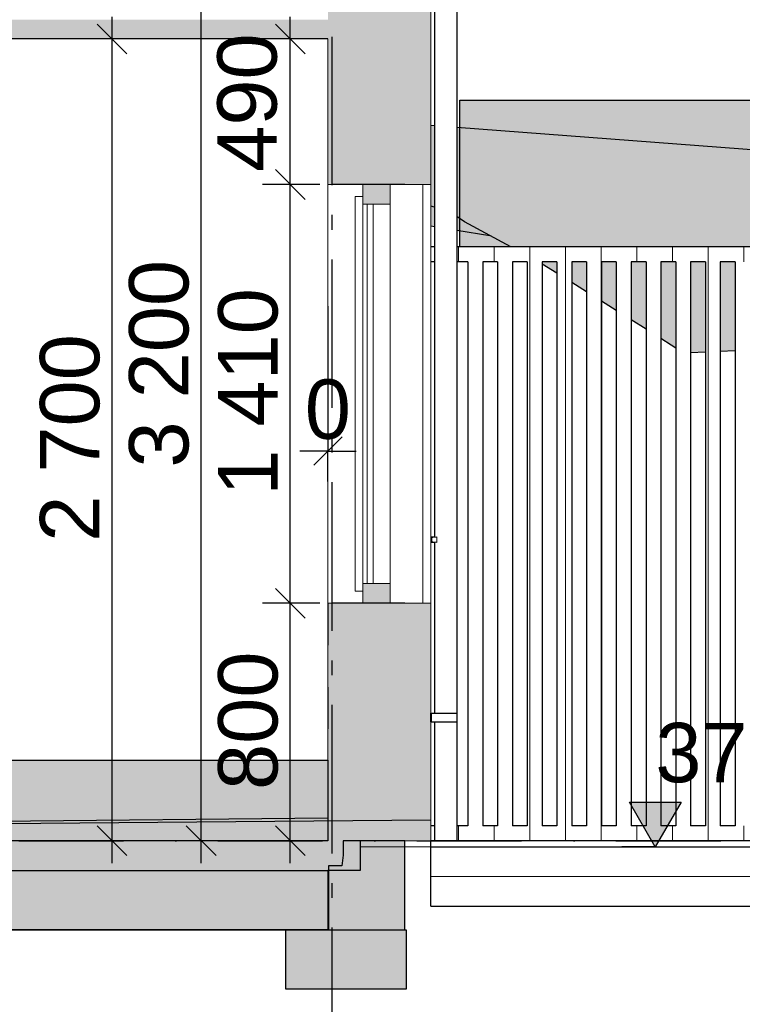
# Model space of a CAD drawing. Header units: millimetres. Extents: x 165469 to 203387225, y -6480348226 to 105421.
# Tile 37 of 67: x 203344487 to 203346920, y -6480310657 to -6480307341. Entities that reach past the tile are written whole.
import ezdxf
from ezdxf.enums import TextEntityAlignment as Align

# ---------------------------------------------------------------- set-up
doc = ezdxf.new("R2010")
doc.units = ezdxf.units.MM
doc.header["$LTSCALE"] = 0.5
doc.header["$MEASUREMENT"] = 0
for name, pattern in [('Akselinje', [1500, 1000, -200, 100, -200]), ('PLINE', [0]), ('Prikk & stiplet', [1340.555525, 705.555534, -352.777767, 0, -282.222223]), ('Små Stiplet', [564.444444, 282.222222, -282.222222])]:
    doc.linetypes.add(name, pattern=pattern)
for name, color, linetype in [('23-- Yttervegger (Skravur)(Nye konstruksjoner)', 7, 'Continuous'), ('23-- Yttervegger(Nye konstruksjoner)', 7, 'Continuous'), ('231- Bærende yttervegger(Nye konstruksjoner)', 7, 'Continuous'), ('25-- Dekker (Skravur)(Nye konstruksjoner)', 7, 'Continuous'), ('25-- Dekker(Nye konstruksjoner)', 7, 'Continuous'), ('265- Gesimser_ takrenner og nedløp(Nye konstruksjoner)', 7, 'Continuous'), ('71-- Bearbeidet terreng(Nye konstruksjoner)', 7, 'Continuous'), ('711--_E__ Eksisterende terreng(Nye konstruksjoner)', 7, 'Continuous'), ('82-- Modullinjer(Nye konstruksjoner)', 7, 'Continuous'), ('842-M___1_100 Målsetting bygning(Nye konstruksjoner)', 7, 'Continuous'), ('878- Annen overflate_visuell informasjon (Skravur)(Nye konstruksjoner)', 7, 'Continuous')]:
    doc.layers.add(name, color=color, linetype=linetype)
for name, color, linetype, lineweight in [('234- Vinduer_ dører_ porter(Nye konstruksjoner)', 7, 'Continuous', 0), ('235- Utvendig kledning og overflate(Nye konstruksjoner)', 7, 'Continuous', 0), ('236- Innvendig kledning og overflate(Nye konstruksjoner)', 7, 'Continuous', 0), ('244- Vinduer_ dører_ foldevegger(Nye konstruksjoner)', 7, 'Continuous', 0), ('255- Gulvoverflate(Nye konstruksjoner)', 7, 'Continuous', 0)]:
    doc.layers.add(name, color=color, linetype=linetype, lineweight=lineweight)
doc.styles.add('GENERATED_STYLE_1', font='arial.ttf')
doc.styles.add('GENERATED_STYLE_2', font='arial.ttf')
doc.dimstyles.new('GENERATED_STYLE__1', dxfattribs={"dimtxt": 200, "dimasz": 95, "dimexe": 0.18, "dimexo": 1000, "dimgap": 0, "dimtad": 1, "dimdec": 0, "dimzin": 0, "dimdsep": 46, "dimtxsty": 'GENERATED_STYLE_1', "dimblk": 'ARROWHEAD_6', "dimblk1": 'ARROWHEAD_6', "dimblk2": 'ARROWHEAD_6', "dimcen": 0.09, "dimclrd": 256, "dimclre": 256, "dimclrt": 256, "dimadec": 1, "dimazin": 0, "dimtfac": 1, "dimtdec": 4, "dimtmove": 0, "dimatfit": 3, "dimfxl": 1, "dimtolj": 1, "dimtzin": 0, "dimarcsym": 0})
doc.dimstyles.new('GENERATED_STYLE__3', dxfattribs={"dimtxt": 200, "dimasz": 95, "dimexe": 0.18, "dimexo": 1000, "dimgap": 0, "dimtad": 1, "dimtih": 1, "dimtoh": 1, "dimdec": 0, "dimzin": 0, "dimdsep": 46, "dimtxsty": 'GENERATED_STYLE_1', "dimblk": 'ARROWHEAD_6', "dimblk1": 'ARROWHEAD_6', "dimblk2": 'ARROWHEAD_6', "dimcen": 0.09, "dimclrd": 256, "dimclre": 256, "dimclrt": 256, "dimadec": 1, "dimazin": 0, "dimtfac": 1, "dimtdec": 4, "dimtmove": 0, "dimatfit": 3, "dimfxl": 1, "dimtolj": 1, "dimtzin": 0, "dimarcsym": 0})
doc.dimstyles.new('GENERATED_STYLE__4', dxfattribs={"dimtxt": 200, "dimasz": 95, "dimexe": 0.18, "dimexo": 1000, "dimgap": 0, "dimtad": 1, "dimdec": 0, "dimzin": 0, "dimdsep": 46, "dimtxsty": 'GENERATED_STYLE_1', "dimblk": 'ARROWHEAD_6', "dimblk1": 'ARROWHEAD_6', "dimblk2": 'ARROWHEAD_6', "dimcen": 0.09, "dimclrd": 256, "dimclre": 256, "dimclrt": 256, "dimadec": 1, "dimazin": 0, "dimtfac": 1, "dimtdec": 4, "dimtmove": 2, "dimatfit": 3, "dimfxl": 1, "dimtolj": 1, "dimtzin": 0, "dimarcsym": 0})

# ---------------------------------------------------------------- blocks, each defined once
blk = doc.blocks.new('*X19', base_point=(197185008.2, -6480347906.2))
at = {"layer": '235- Utvendig kledning og overflate(Nye konstruksjoner)', "linetype": 'PLINE'}
for p, q in [((203345844.3, -6480307896.2), (203345844.3, -6480307903.6)), ((203345844.3, -6480307906.2), (203345844.3, -6480307896.2)), ((203345844.3, -6480307903.6), (203345844.3, -6480309306.2)), ((203345844.3, -6480309306.2), (203345844.3, -6480307906.2))]:
    blk.add_line(p, q, dxfattribs=at)
blk = doc.blocks.new('*X31', base_point=(197185008.2, -6480347906.2))
at = {"layer": '235- Utvendig kledning og overflate(Nye konstruksjoner)', "linetype": 'PLINE'}
for p, q in [((203346804.5, -6480308156.2), (203346804.5, -6480310056.2)), ((203346804.5, -6480310056.2), (203346804.5, -6480308156.2))]:
    blk.add_line(p, q, dxfattribs=at)
blk = doc.blocks.new('*X35', base_point=(197185008.2, -6480347906.2))
at = {"layer": '235- Utvendig kledning og overflate(Nye konstruksjoner)', "linetype": 'PLINE'}
for p, q in [((203346444.4, -6480308156.2), (203346444.4, -6480310056.2)), ((203346444.4, -6480310056.2), (203346444.4, -6480308156.2))]:
    blk.add_line(p, q, dxfattribs=at)
blk = doc.blocks.new('*X36', base_point=(197185008.2, -6480347906.2))
at = {"layer": '235- Utvendig kledning og overflate(Nye konstruksjoner)', "linetype": 'PLINE'}
for p, q in [((203346324.4, -6480308156.2), (203346324.4, -6480310056.2)), ((203346324.4, -6480310056.2), (203346324.4, -6480308156.2))]:
    blk.add_line(p, q, dxfattribs=at)
blk = doc.blocks.new('*X37', base_point=(197185008.2, -6480347906.2))
at = {"layer": '235- Utvendig kledning og overflate(Nye konstruksjoner)', "linetype": 'PLINE'}
for p, q in [((203346204.4, -6480308156.2), (203346204.4, -6480310056.2)), ((203346204.4, -6480310056.2), (203346204.4, -6480308156.2))]:
    blk.add_line(p, q, dxfattribs=at)
blk = doc.blocks.new('*X39', base_point=(197185008.2, -6480347906.2))
at = {"layer": '235- Utvendig kledning og overflate(Nye konstruksjoner)', "linetype": 'PLINE'}
for p, q in [((203345964.3, -6480308106.2), (203345964.3, -6480308156.3)), ((203345964.3, -6480308156.3), (203345964.3, -6480308106.2)), ((203346084.3, -6480308106.2), (203346084.3, -6480308156.3)), ((203346084.3, -6480308156.3), (203346084.3, -6480308106.2)), ((203346204.4, -6480308106.2), (203346204.4, -6480308156.3)), ((203346204.4, -6480308156.3), (203346204.4, -6480308106.2)), ((203346324.4, -6480308106.2), (203346324.4, -6480308156.3)), ((203346324.4, -6480308156.3), (203346324.4, -6480308106.2)), ((203346444.4, -6480308106.2), (203346444.4, -6480308156.3)), ((203346444.4, -6480308156.3), (203346444.4, -6480308106.2)), ((203346564.5, -6480308106.2), (203346564.5, -6480308156.3)), ((203346564.5, -6480308156.3), (203346564.5, -6480308106.2)), ((203346684.5, -6480308106.2), (203346684.5, -6480308156.3)), ((203346684.5, -6480308156.3), (203346684.5, -6480308106.2)), ((203346804.5, -6480308106.2), (203346804.5, -6480308156.3)), ((203346804.5, -6480308156.3), (203346804.5, -6480308106.2)), ((203346924.5, -6480308106.2), (203346924.5, -6480308156.3)), ((203346924.5, -6480308156.3), (203346924.5, -6480308106.2)), ((203347044.6, -6480308106.2), (203347044.6, -6480308156.3)), ((203347044.6, -6480308156.3), (203347044.6, -6480308106.2)), ((203347164.6, -6480308106.2), (203347164.6, -6480308156.3)), ((203347164.6, -6480308156.3), (203347164.6, -6480308106.2)), ((203347284.6, -6480308106.2), (203347284.6, -6480308156.3)), ((203347284.6, -6480308156.3), (203347284.6, -6480308106.2)), ((203347404.7, -6480308106.2), (203347404.7, -6480308156.3)), ((203347404.7, -6480308156.3), (203347404.7, -6480308106.2)), ((203347524.7, -6480308106.2), (203347524.7, -6480308156.3)), ((203347524.7, -6480308156.3), (203347524.7, -6480308106.2)), ((203347644.7, -6480308106.2), (203347644.7, -6480308156.3)), ((203347644.7, -6480308156.3), (203347644.7, -6480308106.2))]:
    blk.add_line(p, q, dxfattribs=at)
blk = doc.blocks.new('*X82', base_point=(197185008.2, -6480347906.2))
at = {"layer": '235- Utvendig kledning og overflate(Nye konstruksjoner)', "linetype": 'PLINE'}
for p, q in [((203345964.3, -6480310056.2), (203345964.3, -6480310106.3)), ((203345964.3, -6480310106.3), (203345964.3, -6480310056.2)), ((203346084.3, -6480310056.2), (203346084.3, -6480310106.3)), ((203346084.3, -6480310106.3), (203346084.3, -6480310056.2)), ((203346204.4, -6480310056.2), (203346204.4, -6480310106.3)), ((203346204.4, -6480310106.3), (203346204.4, -6480310056.2)), ((203346324.4, -6480310056.2), (203346324.4, -6480310106.3)), ((203346324.4, -6480310106.3), (203346324.4, -6480310056.2)), ((203346444.4, -6480310056.2), (203346444.4, -6480310106.3)), ((203346444.4, -6480310106.3), (203346444.4, -6480310056.2)), ((203346564.5, -6480310056.2), (203346564.5, -6480310106.3)), ((203346564.5, -6480310106.3), (203346564.5, -6480310056.2)), ((203346684.5, -6480310056.2), (203346684.5, -6480310106.3)), ((203346684.5, -6480310106.3), (203346684.5, -6480310056.2)), ((203346804.5, -6480310056.2), (203346804.5, -6480310106.3)), ((203346804.5, -6480310106.3), (203346804.5, -6480310056.2)), ((203346924.5, -6480310056.2), (203346924.5, -6480310106.3)), ((203346924.5, -6480310106.3), (203346924.5, -6480310056.2)), ((203347044.6, -6480310056.2), (203347044.6, -6480310106.3)), ((203347044.6, -6480310106.3), (203347044.6, -6480310056.2)), ((203347164.6, -6480310056.2), (203347164.6, -6480310106.3)), ((203347164.6, -6480310106.3), (203347164.6, -6480310056.2)), ((203347284.6, -6480310056.2), (203347284.6, -6480310106.3)), ((203347284.6, -6480310106.3), (203347284.6, -6480310056.2)), ((203347404.7, -6480310056.2), (203347404.7, -6480310106.3)), ((203347404.7, -6480310106.3), (203347404.7, -6480310056.2)), ((203347524.7, -6480310056.2), (203347524.7, -6480310106.3)), ((203347524.7, -6480310106.3), (203347524.7, -6480310056.2)), ((203347644.7, -6480310056.2), (203347644.7, -6480310106.3)), ((203347644.7, -6480310106.3), (203347644.7, -6480310056.2))]:
    blk.add_line(p, q, dxfattribs=at)
blk = doc.blocks.new('ARROWHEAD_6')
at = {"linetype": 'Continuous'}
for p, q in [((-0.5, -0.5), (0.5, 0.5)), ((0, 0), (-1, 0))]:
    blk.add_line(p, q, dxfattribs=at)
blk = doc.blocks.new('Standard grid marker[11]_6', base_point=(203345537.5, -6480291448.8))
at = {"layer": '82-- Modullinjer(Nye konstruksjoner)', "linetype": 'Akselinje'}
blk.add_line((203345537.5, -6480291648.8), (203345537.5, -6480311206.2), dxfattribs=at)
at = {"layer": '82-- Modullinjer(Nye konstruksjoner)', "style": 'GENERATED_STYLE_2'}
for tag, p in [('AC_MarkerText_1_0', (203345537.5, -6480290773.8)), ('AC_MarkerText_1_1', (203345537.5, -6480311731.3))]:
    blk.add_attdef(tag, text='', height=350, rotation=360, dxfattribs=at).set_placement(p, align=Align.TOP_CENTER)
blk = doc.blocks.new('*D90', base_point=(197185008.2, -6480347906.2))
at = {"layer": '842-M___1_100 Målsetting bygning(Nye konstruksjoner)', "linetype": 'PLINE'}
for p, q in [((203345097.6, -6480306906.2), (203345097.6, -6480306831.2)), ((203345147.6, -6480306956.2), (203345047.6, -6480306856.2)), ((203345191.4, -6480306906.2), (203344997.6, -6480306906.2)), ((203345097.6, -6480310106.2), (203345097.6, -6480306906.2)), ((203345047.6, -6480310056.2), (203345147.6, -6480310156.2)), ((203345191.4, -6480310106.2), (203344997.6, -6480310106.2)), ((203345097.6, -6480310181.2), (203345097.6, -6480310106.2))]:
    blk.add_line(p, q, dxfattribs=at)
at = {"layer": '842-M___1_100 Målsetting bygning(Nye konstruksjoner)', "insert": (203345057.6, -6480308849.4), "char_height": 200, "attachment_point": 7, "rotation": 90, "style": 'GENERATED_STYLE_1'}
blk.add_mtext('\\A1;{\\pql;\\fArial|b0|i0|c0|p0;\\W1.000000;3\xa0200}', dxfattribs=at)
blk = doc.blocks.new('*D97', base_point=(197185008.2, -6480347906.2))
at = {"layer": '842-M___1_100 Målsetting bygning(Nye konstruksjoner)', "linetype": 'PLINE'}
for p, q in [((203344797.6, -6480307406.2), (203344797.6, -6480307331.2)), ((203344847.6, -6480307456.2), (203344747.6, -6480307356.2)), ((203344891.4, -6480307406.2), (203344697.6, -6480307406.2)), ((203344797.6, -6480310106.2), (203344797.6, -6480307406.2)), ((203344747.6, -6480310056.2), (203344847.6, -6480310156.2)), ((203344897.6, -6480310106.2), (203344703.9, -6480310106.2)), ((203344797.6, -6480310181.2), (203344797.6, -6480310106.2))]:
    blk.add_line(p, q, dxfattribs=at)
at = {"layer": '842-M___1_100 Målsetting bygning(Nye konstruksjoner)', "insert": (203344757.6, -6480309099.4), "char_height": 200, "attachment_point": 7, "rotation": 90, "style": 'GENERATED_STYLE_1'}
blk.add_mtext('\\A1;{\\pql;\\fArial|b0|i0|c0|p0;\\W1.000000;2\xa0700}', dxfattribs=at)
blk = doc.blocks.new('*D98', base_point=(197185008.2, -6480347906.2))
at = {"layer": '842-M___1_100 Målsetting bygning(Nye konstruksjoner)', "linetype": 'PLINE'}
for p, q in [((203339861.6, -6480307406.2), (203339861.6, -6480307331.2)), ((203339911.6, -6480307456.2), (203339811.6, -6480307356.2)), ((203339961.6, -6480307406.2), (203339767.8, -6480307406.2)), ((203339861.6, -6480310106.2), (203339861.6, -6480307406.2)), ((203339811.6, -6480310056.2), (203339911.6, -6480310156.2)), ((203339961.6, -6480310106.2), (203339767.8, -6480310106.2)), ((203339861.6, -6480310181.2), (203339861.6, -6480310106.2))]:
    blk.add_line(p, q, dxfattribs=at)
at = {"layer": '842-M___1_100 Målsetting bygning(Nye konstruksjoner)', "insert": (203339821.6, -6480309099.4), "char_height": 200, "attachment_point": 7, "rotation": 90, "style": 'GENERATED_STYLE_1'}
blk.add_mtext('\\A1;{\\pql;\\fArial|b0|i0|c0|p0;\\W1.000000;2\xa0700}', dxfattribs=at)
blk = doc.blocks.new('*D99', base_point=(197185008.2, -6480347906.2))
at = {"layer": '842-M___1_100 Målsetting bygning(Nye konstruksjoner)', "linetype": 'PLINE'}
for p, q in [((203336498.4, -6480307406.2), (203336498.4, -6480307331.2)), ((203336548.4, -6480307456.2), (203336448.4, -6480307356.2)), ((203336598.4, -6480307406.2), (203336404.7, -6480307406.2)), ((203336498.4, -6480310106.2), (203336498.4, -6480307406.2)), ((203336448.4, -6480310056.2), (203336548.4, -6480310156.2)), ((203336598.4, -6480310106.2), (203336404.7, -6480310106.2)), ((203336498.4, -6480310181.2), (203336498.4, -6480310106.2))]:
    blk.add_line(p, q, dxfattribs=at)
at = {"layer": '842-M___1_100 Målsetting bygning(Nye konstruksjoner)', "insert": (203336458.4, -6480309099.4), "char_height": 200, "attachment_point": 7, "rotation": 90, "style": 'GENERATED_STYLE_1'}
blk.add_mtext('\\A1;{\\pql;\\fArial|b0|i0|c0|p0;\\W1.000000;2\xa0700}', dxfattribs=at)
blk = doc.blocks.new('*D100', base_point=(197185008.2, -6480347906.2))
at = {"layer": '842-M___1_100 Målsetting bygning(Nye konstruksjoner)', "linetype": 'PLINE'}
for p, q in [((203345347.6, -6480309256.2), (203345447.6, -6480309356.2)), ((203345497.6, -6480309306.2), (203345303.9, -6480309306.2)), ((203345397.6, -6480310106.2), (203345397.6, -6480309306.2)), ((203345347.6, -6480310056.2), (203345447.6, -6480310156.2)), ((203345497.6, -6480310106.2), (203345303.9, -6480310106.2)), ((203345397.6, -6480310181.2), (203345397.6, -6480310106.2))]:
    blk.add_line(p, q, dxfattribs=at)
at = {"layer": '842-M___1_100 Målsetting bygning(Nye konstruksjoner)', "insert": (203345357.6, -6480309935.1), "char_height": 200, "attachment_point": 7, "rotation": 90, "style": 'GENERATED_STYLE_1'}
blk.add_mtext('\\A1;{\\pql;\\fArial|b0|i0|c0|p0;\\W1.000000;800}', dxfattribs=at)
blk = doc.blocks.new('*D101', base_point=(197185008.2, -6480347906.2))
at = {"layer": '842-M___1_100 Målsetting bygning(Nye konstruksjoner)', "linetype": 'PLINE'}
for p, q in [((203345347.6, -6480307846.2), (203345447.6, -6480307946.2)), ((203345497.6, -6480307896.2), (203345303.9, -6480307896.2)), ((203345397.6, -6480309306.2), (203345397.6, -6480307896.2)), ((203345347.6, -6480309256.2), (203345447.6, -6480309356.2)), ((203345497.6, -6480309306.2), (203345303.9, -6480309306.2))]:
    blk.add_line(p, q, dxfattribs=at)
at = {"layer": '842-M___1_100 Målsetting bygning(Nye konstruksjoner)', "insert": (203345357.6, -6480308944.4), "char_height": 200, "attachment_point": 7, "rotation": 90, "style": 'GENERATED_STYLE_1'}
blk.add_mtext('\\A1;{\\pql;\\fArial|b0|i0|c0|p0;\\W1.000000;1\xa0410}', dxfattribs=at)
blk = doc.blocks.new('*D102', base_point=(197185008.2, -6480347906.2))
at = {"layer": '842-M___1_100 Målsetting bygning(Nye konstruksjoner)', "linetype": 'PLINE'}
for p, q in [((203345397.6, -6480307406.2), (203345397.6, -6480307331.2)), ((203345447.6, -6480307456.2), (203345347.6, -6480307356.2)), ((203345497.6, -6480307406.2), (203345303.9, -6480307406.2)), ((203345397.6, -6480307896.2), (203345397.6, -6480307406.2)), ((203345347.6, -6480307846.2), (203345447.6, -6480307946.2)), ((203345497.6, -6480307896.2), (203345303.9, -6480307896.2))]:
    blk.add_line(p, q, dxfattribs=at)
at = {"layer": '842-M___1_100 Målsetting bygning(Nye konstruksjoner)', "insert": (203345354.8, -6480307853.4), "char_height": 200, "attachment_point": 7, "rotation": 90, "style": 'GENERATED_STYLE_1'}
blk.add_mtext('\\A1;{\\pql;\\fArial|b0|i0|c0|p0;\\W1.000000;490}', dxfattribs=at)
blk = doc.blocks.new('*D107', base_point=(197185008.2, -6480347906.2))
at = {"layer": '842-M___1_100 Målsetting bygning(Nye konstruksjoner)', "linetype": 'PLINE'}
for p, q in [((203348570.5, -6480299741.7), (203348570.5, -6480299666.7)), ((203348620.5, -6480299791.7), (203348520.5, -6480299691.7)), ((203348664.2, -6480299741.7), (203348470.5, -6480299741.7)), ((203348570.5, -6480310106.2), (203348570.5, -6480299741.7)), ((203348520.5, -6480310056.2), (203348620.5, -6480310156.2)), ((203348664.2, -6480310106.2), (203348470.5, -6480310106.2)), ((203348570.5, -6480310181.2), (203348570.5, -6480310106.2))]:
    blk.add_line(p, q, dxfattribs=at)
at = {"layer": '842-M___1_100 Målsetting bygning(Nye konstruksjoner)', "insert": (203348530.5, -6480305305.3), "char_height": 200, "attachment_point": 7, "rotation": 90, "style": 'GENERATED_STYLE_1'}
blk.add_mtext('\\A1;{\\pql;\\fArial|b0|i0|c0|p0;\\W1.000000;10390}', dxfattribs=at)

msp = doc.modelspace()

# ---------------------------------------------------------------- hatches: boundary and pattern name
at = {"layer": '23-- Yttervegger (Skravur)(Nye konstruksjoner)', "linetype": 'Continuous'}
for points in [[(203345585.5, -6480306606.2), (203345585.5, -6480306906.3), (203345585.5, -6480307896.2), (203345733.5, -6480307896.2), (203345783.5, -6480307896.2), (203345783.5, -6480306606.2)], [(203345792.5, -6480306606.2), (203345783.5, -6480306606.2), (203345783.5, -6480307896.2), (203345792.5, -6480307896.2)], [(203345815.5, -6480306606.2), (203345792.5, -6480306606.2), (203345792.5, -6480307896.2), (203345815.5, -6480307896.2)], [(203345851.5, -6480306606.2), (203345815.5, -6480306606.2), (203345815.5, -6480307896.2), (203345851.5, -6480307896.2)], [(203345870.5, -6480306606.2), (203345851.5, -6480306606.2), (203345851.5, -6480307896.2), (203345870.5, -6480307896.2)], [(203345524.5, -6480306906.3), (203345524.5, -6480307896.2), (203345537.5, -6480307896.2), (203345537.5, -6480306906.3)], [(203345585.5, -6480306906.3), (203345537.5, -6480306906.3), (203345537.5, -6480307896.2), (203345585.5, -6480307896.2)], [(203345641.5, -6480307896.2), (203345641.5, -6480307962.2), (203345733.5, -6480307962.2), (203345733.5, -6480307896.2)], [(203345641.5, -6480309240.2), (203345641.5, -6480309306.3), (203345733.5, -6480309306.3), (203345733.5, -6480309240.2)], [(203345524.5, -6480310106.3), (203345537.5, -6480310106.3), (203345537.5, -6480309306.3), (203345524.5, -6480309306.3)], [(203345537.5, -6480309306.3), (203345537.5, -6480310106.3), (203345585.5, -6480310106.3), (203345585.5, -6480309306.3)], [(203345585.5, -6480309306.3), (203345585.5, -6480310106.3), (203345783.5, -6480310106.3), (203345783.5, -6480309306.3), (203345733.5, -6480309306.3)], [(203345783.5, -6480309306.3), (203345783.5, -6480310106.3), (203345792.5, -6480310106.3), (203345792.5, -6480309306.3)], [(203345792.5, -6480309306.3), (203345792.5, -6480310106.3), (203345815.5, -6480310106.3), (203345815.5, -6480309306.3)], [(203345815.5, -6480309306.3), (203345815.5, -6480310106.3), (203345851.5, -6480310106.3), (203345851.5, -6480309306.3)], [(203345851.5, -6480310106.3), (203345870.5, -6480310106.3), (203345870.5, -6480309306.3), (203345851.5, -6480309306.3)]]:
    msp.add_hatch(color=256, dxfattribs=at).paths.add_polyline_path(points)
at = {"layer": '25-- Dekker (Skravur)(Nye konstruksjoner)', "linetype": 'Continuous'}
for points in [[(203335950.5, -6480307341.3), (203335950.5, -6480307406.2), (203345524.5, -6480307406.2), (203345524.5, -6480307341.3)], [(203335841.5, -6480310206.3), (203345633.5, -6480310206.3), (203345633.5, -6480310106.3), (203335841.5, -6480310106.3)], [(203345575.6, -6480310154.3), (203345570.8, -6480310190.3), (203345526.2, -6480310190.3), (203345526.2, -6480310406.3), (203345783, -6480310406.3), (203345783, -6480310106.3), (203345575.6, -6480310106.3)], [(203335950.5, -6480310206.3), (203335950.5, -6480310406.3), (203345524.5, -6480310406.3), (203345524.5, -6480310206.3)], [(203345383, -6480310406.3), (203345788.4, -6480310406.3), (203345788.4, -6480310606.2), (203345383, -6480310606.2)]]:
    msp.add_hatch(color=256, dxfattribs=at).paths.add_polyline_path(points)
at = {"layer": '255- Gulvoverflate(Nye konstruksjoner)', "linetype": 'Continuous'}
h = msp.add_hatch(dxfattribs=at)
h.set_pattern_fill('Linjer_120_mm_0006', color=256, style=0, pattern_type=2)
h.set_pattern_definition([(180, (197185008.65, -6480347906.25), (2e-10, 120), [])])
h.paths.add_polyline_path([(203345870.5, -6480310126.3), (203345870.5, -6480310326.3), (203347970.5, -6480310326.3), (203347970.5, -6480310126.3)])
at = {"layer": '711--_E__ Eksisterende terreng(Nye konstruksjoner)', "linetype": 'Continuous'}
for points in [[(203345870.5, -6480307698.1), (203345870.5, -6480307769.7), (203345883, -6480307773.7), (203345883, -6480307699.1)], [(203345870.5, -6480307698.1), (203345870.5, -6480307769.7), (203345883, -6480307773.7), (203345883, -6480307699.1)], [(203347670.5, -6480307833.9), (203345958, -6480307704.7), (203345958, -6480307797.9), (203346914.8, -6480308106.3), (203347247.5, -6480308106.3), (203347670.5, -6480307987.1)], [(203347670.5, -6480307833.9), (203345958, -6480307704.7), (203345958, -6480307797.9), (203346914.8, -6480308106.3), (203347247.5, -6480308106.3), (203347670.5, -6480307987.1)], [(203345870.5, -6480307852.8), (203345883, -6480307860.4), (203345883, -6480307773.7), (203345870.5, -6480307769.7)], [(203345870.5, -6480307852.8), (203345883, -6480307860.4), (203345883, -6480307773.7), (203345870.5, -6480307769.7)], [(203345958, -6480307906), (203346007.6, -6480307936.3), (203346828.5, -6480308106.3), (203346914.8, -6480308106.3), (203345958, -6480307797.9)], [(203345958, -6480307906), (203346007.6, -6480307936.3), (203346828.5, -6480308106.3), (203346914.8, -6480308106.3), (203345958, -6480307797.9)], [(203345870.5, -6480307852.8), (203345870.5, -6480307918.2), (203345883, -6480307919.8), (203345883, -6480307860.4)], [(203345870.5, -6480307852.8), (203345870.5, -6480307918.2), (203345883, -6480307919.8), (203345883, -6480307860.4)], [(203345870.5, -6480307918.2), (203345870.5, -6480307968.9), (203345883, -6480307972.5), (203345883, -6480307919.8)], [(203345870.5, -6480307918.2), (203345870.5, -6480307968.9), (203345883, -6480307972.5), (203345883, -6480307919.8)], [(203345958, -6480307906), (203345958, -6480307929.7), (203346007.6, -6480307936.3)], [(203345958, -6480307906), (203345958, -6480307929.7), (203346007.6, -6480307936.3)], [(203345958, -6480307929.7), (203345958, -6480307952.8), (203346007.6, -6480307936.3)], [(203345958, -6480307929.7), (203345958, -6480307952.8), (203346007.6, -6480307936.3)], [(203345958, -6480307952.8), (203345958, -6480307969.9), (203346007.6, -6480307936.3)], [(203345958, -6480308003.8), (203345984.3, -6480308021.5), (203346007.6, -6480307936.3), (203345958, -6480307969.9)], [(203345958, -6480307952.8), (203345958, -6480307969.9), (203346007.6, -6480307936.3)], [(203345958, -6480308003.8), (203345984.3, -6480308021.5), (203346007.6, -6480307936.3), (203345958, -6480307969.9)], [(203345984.3, -6480308021.5), (203346140.3, -6480308106.3), (203346180.9, -6480308106.3), (203346007.6, -6480307936.3)], [(203345984.3, -6480308021.5), (203346140.3, -6480308106.3), (203346180.9, -6480308106.3), (203346007.6, -6480307936.3)], [(203346007.6, -6480307936.3), (203346180.9, -6480308106.3), (203346828.5, -6480308106.3)], [(203346007.6, -6480307936.3), (203346180.9, -6480308106.3), (203346828.5, -6480308106.3)], [(203345870.5, -6480307968.9), (203345870.5, -6480308035.2), (203345883, -6480308037.3), (203345883, -6480307972.5)], [(203345870.5, -6480307968.9), (203345870.5, -6480308035.2), (203345883, -6480308037.3), (203345883, -6480307972.5)], [(203345984.3, -6480308021.5), (203345958, -6480308003.8), (203345958, -6480308049.6), (203346070, -6480308068)], [(203345984.3, -6480308021.5), (203345958, -6480308003.8), (203345958, -6480308049.6), (203346070, -6480308068)], [(203346245.5, -6480308156.2), (203346245.5, -6480308164.3), (203346295.5, -6480308194.9), (203346295.5, -6480308156.2)], [(203346245.5, -6480308156.2), (203346245.5, -6480308164.3), (203346295.5, -6480308194.9), (203346295.5, -6480308156.2)], [(203346345.5, -6480308225.9), (203346395.5, -6480308257.4), (203346395.5, -6480308156.2), (203346345.5, -6480308156.2)], [(203346345.5, -6480308225.9), (203346395.5, -6480308257.4), (203346395.5, -6480308156.2), (203346345.5, -6480308156.2)], [(203346445.5, -6480308289), (203346495.5, -6480308320.6), (203346495.5, -6480308156.2), (203346445.5, -6480308156.2)], [(203346445.5, -6480308289), (203346495.5, -6480308320.6), (203346495.5, -6480308156.2), (203346445.5, -6480308156.2)], [(203346595.5, -6480308156.2), (203346545.5, -6480308156.2), (203346545.5, -6480308352.1), (203346595.5, -6480308383.7)], [(203346595.5, -6480308156.2), (203346545.5, -6480308156.2), (203346545.5, -6480308352.1), (203346595.5, -6480308383.7)], [(203346645.5, -6480308156.2), (203346645.5, -6480308415.3), (203346680, -6480308437), (203346695.5, -6480308447.2), (203346695.5, -6480308156.2)], [(203346645.5, -6480308156.2), (203346645.5, -6480308415.3), (203346680, -6480308437), (203346695.5, -6480308447.2), (203346695.5, -6480308156.2)], [(203346745.5, -6480308156.2), (203346745.5, -6480308443.5), (203346795.5, -6480308399.2), (203346795.5, -6480308156.2)], [(203346745.5, -6480308156.2), (203346745.5, -6480308443.5), (203346795.5, -6480308399.2), (203346795.5, -6480308156.2)], [(203346895.5, -6480308156.2), (203346845.5, -6480308156.2), (203346845.5, -6480308355), (203346895.5, -6480308310.7)], [(203346895.5, -6480308156.2), (203346845.5, -6480308156.2), (203346845.5, -6480308355), (203346895.5, -6480308310.7)], [(203346895.5, -6480308310.7), (203346845.5, -6480308355), (203346845.5, -6480308459), (203346895.5, -6480308456.8)], [(203346895.5, -6480308310.7), (203346845.5, -6480308355), (203346845.5, -6480308459), (203346895.5, -6480308456.8)], [(203346745.5, -6480308463.4), (203346795.5, -6480308461.2), (203346795.5, -6480308399.2), (203346745.5, -6480308443.5)], [(203346745.5, -6480308463.4), (203346795.5, -6480308461.2), (203346795.5, -6480308399.2), (203346745.5, -6480308443.5)]]:
    msp.add_hatch(color=256, dxfattribs=at).paths.add_polyline_path(points)
at = {"layer": '842-M___1_100 Målsetting bygning(Nye konstruksjoner)', "linetype": 'Continuous'}
msp.add_hatch(color=256, dxfattribs=at).paths.add_polyline_path([(203346626.8, -6480310126.3), (203346713.8, -6480309976.3), (203346539.8, -6480309976.3)])
at = {"layer": '878- Annen overflate_visuell informasjon (Skravur)(Nye konstruksjoner)', "linetype": 'Continuous'}
for points in [[(203345968, -6480307612.8), (203347660.5, -6480307612.8), (203347660.5, -6480308106.3), (203345968, -6480308106.3)], [(203343472.1, -6480309834.6), (203345524.5, -6480309834.6), (203345524.5, -6480310106.3), (203343472.1, -6480310106.3)]]:
    msp.add_hatch(color=256, dxfattribs=at).paths.add_polyline_path(points)

# ---------------------------------------------------------------- linework, layer by layer
at = {"linetype": 'Prikk & stiplet'}
msp.add_line((203325712.6, -6480310106.3), (203350370.5, -6480310106.3), dxfattribs=at)
at = {"layer": '23-- Yttervegger(Nye konstruksjoner)', "linetype": 'PLINE'}
msp.add_line((203345783.5, -6480310106.3), (203345633.5, -6480310106.3), dxfattribs=at)
at = {"layer": '23-- Yttervegger(Nye konstruksjoner)', "linetype": 'PLINE', "flags": 128}
for points in [[(203345783.5, -6480307896.2), (203345733.5, -6480307896.2), (203345641.5, -6480307896.2), (203345585.5, -6480307896.2), (203345537.5, -6480307896.2)], [(203345783.5, -6480309306.3), (203345733.5, -6480309306.3), (203345641.5, -6480309306.3), (203345585.5, -6480309306.3), (203345537.5, -6480309306.3)]]:
    msp.add_lwpolyline(points, dxfattribs=at)
at = {"layer": '231- Bærende yttervegger(Nye konstruksjoner)', "linetype": 'PLINE'}
for p, q in [((203345883, -6480308106.3), (203345870.5, -6480308106.3)), ((203347670.5, -6480308106.3), (203345958, -6480308106.3)), ((203345883, -6480308156.2), (203345870.5, -6480308156.2)), ((203345995.5, -6480308156.2), (203345958, -6480308156.2)), ((203345995.5, -6480308156.2), (203345995.5, -6480310056.2)), ((203346095.5, -6480308156.2), (203346045.5, -6480308156.2)), ((203346045.5, -6480308156.2), (203346045.5, -6480310056.2)), ((203346095.5, -6480308156.2), (203346095.5, -6480310056.2)), ((203346195.5, -6480308156.2), (203346145.5, -6480308156.2)), ((203346145.5, -6480308156.2), (203346145.5, -6480310056.2)), ((203346195.5, -6480308156.2), (203346195.5, -6480310056.2)), ((203346245.5, -6480308156.2), (203346245.5, -6480310056.2)), ((203346295.5, -6480308156.2), (203346245.5, -6480308156.2)), ((203346295.5, -6480308156.2), (203346295.5, -6480310056.2)), ((203346345.5, -6480308156.2), (203346345.5, -6480310056.2)), ((203346395.5, -6480308156.2), (203346345.5, -6480308156.2)), ((203346395.5, -6480308156.2), (203346395.5, -6480310056.2)), ((203346445.5, -6480308156.2), (203346445.5, -6480310056.2)), ((203346495.5, -6480308156.2), (203346445.5, -6480308156.2)), ((203346495.5, -6480308156.2), (203346495.5, -6480310056.2)), ((203346545.5, -6480308156.2), (203346545.5, -6480310056.2)), ((203346595.5, -6480308156.2), (203346545.5, -6480308156.2)), ((203346595.5, -6480308156.2), (203346595.5, -6480310056.2)), ((203346645.5, -6480308156.2), (203346645.5, -6480310056.2)), ((203346695.5, -6480308156.2), (203346645.5, -6480308156.2)), ((203346695.5, -6480308156.2), (203346695.5, -6480310056.2)), ((203346745.5, -6480308156.2), (203346745.5, -6480310056.2)), ((203346795.5, -6480308156.2), (203346745.5, -6480308156.2)), ((203346795.5, -6480308156.2), (203346795.5, -6480310056.2)), ((203346845.5, -6480308156.2), (203346845.5, -6480310056.2)), ((203346895.5, -6480308156.2), (203346845.5, -6480308156.2)), ((203346895.5, -6480308156.2), (203346895.5, -6480310056.2)), ((203345883, -6480310056.2), (203345870.5, -6480310056.2)), ((203345995.5, -6480310056.2), (203345958, -6480310056.2)), ((203346095.5, -6480310056.2), (203346045.5, -6480310056.2)), ((203346195.5, -6480310056.2), (203346145.5, -6480310056.2)), ((203346295.5, -6480310056.2), (203346245.5, -6480310056.2)), ((203346395.5, -6480310056.2), (203346345.5, -6480310056.2)), ((203346495.5, -6480310056.2), (203346445.5, -6480310056.2)), ((203346595.5, -6480310056.2), (203346545.5, -6480310056.2)), ((203346695.5, -6480310056.2), (203346645.5, -6480310056.2)), ((203346795.5, -6480310056.2), (203346745.5, -6480310056.2)), ((203346895.5, -6480310056.2), (203346845.5, -6480310056.2)), ((203345883, -6480310106.3), (203345870.5, -6480310106.3)), ((203347670.5, -6480310106.3), (203345958, -6480310106.3))]:
    msp.add_line(p, q, dxfattribs=at)
at = {"layer": '234- Vinduer_ dører_ porter(Nye konstruksjoner)', "linetype": 'PLINE'}
for p, q in [((203345641.5, -6480307896.2), (203345641.5, -6480307962.2)), ((203345733.5, -6480307896.2), (203345733.5, -6480307962.2)), ((203345616.5, -6480307937.2), (203345616.5, -6480307987.2)), ((203345641.5, -6480307937.2), (203345616.5, -6480307937.2)), ((203345641.5, -6480307962.2), (203345641.5, -6480309240.2)), ((203345733.5, -6480307962.2), (203345641.5, -6480307962.2)), ((203345656.5, -6480307962.2), (203345656.5, -6480309240.2)), ((203345676.5, -6480309240.2), (203345676.5, -6480307962.2)), ((203345733.5, -6480307962.2), (203345733.5, -6480309240.2)), ((203345616.5, -6480307987.2), (203345616.5, -6480309215.2)), ((203345616.5, -6480309215.2), (203345616.5, -6480309265.2)), ((203345641.5, -6480309240.2), (203345641.5, -6480309306.3)), ((203345733.5, -6480309240.2), (203345641.5, -6480309240.2)), ((203345733.5, -6480309240.2), (203345733.5, -6480309306.3)), ((203345641.5, -6480309265.2), (203345616.5, -6480309265.2))]:
    msp.add_line(p, q, dxfattribs=at)
at = {"layer": '235- Utvendig kledning og overflate(Nye konstruksjoner)', "linetype": 'PLINE'}
for p, q in [((203345870.5, -6480306606.2), (203345870.5, -6480307896.2)), ((203345870.5, -6480309306.3), (203345870.5, -6480310106.3))]:
    msp.add_line(p, q, dxfattribs=at)
at = {"layer": '235- Utvendig kledning og overflate(Nye konstruksjoner)', "linetype": 'PLINE', "flags": 128}
for points in [[(203345870.5, -6480307896.2), (203345851.5, -6480307896.2), (203345815.5, -6480307896.2), (203345792.5, -6480307896.2), (203345783.5, -6480307896.2)], [(203345870.5, -6480309306.3), (203345851.5, -6480309306.3), (203345815.5, -6480309306.3), (203345792.5, -6480309306.3), (203345783.5, -6480309306.3)], [(203345870.5, -6480310106.3), (203345851.5, -6480310106.3), (203345815.5, -6480310106.3), (203345792.5, -6480310106.3), (203345783.5, -6480310106.3)]]:
    msp.add_lwpolyline(points, dxfattribs=at)
at = {"layer": '236- Innvendig kledning og overflate(Nye konstruksjoner)', "linetype": 'PLINE'}
for p, q in [((203345524.5, -6480307406.2), (203345524.5, -6480307896.2)), ((203345537.5, -6480307896.2), (203345524.5, -6480307896.2)), ((203345524.5, -6480309306.3), (203345524.5, -6480310106.3)), ((203345537.5, -6480309306.3), (203345524.5, -6480309306.3))]:
    msp.add_line(p, q, dxfattribs=at)
at = {"layer": '244- Vinduer_ dører_ foldevegger(Nye konstruksjoner)', "linetype": 'PLINE'}
for p, q in [((203345524.5, -6480309306.3), (203345524.5, -6480307896.2)), ((203345870.5, -6480307896.2), (203345870.5, -6480309306.3)), ((203345870.5, -6480309082.2), (203345884.5, -6480309082.2)), ((203345870.9, -6480309085), (203345870.5, -6480309085)), ((203345870.5, -6480309085.2), (203345874.6, -6480309085.2)), ((203345877.7, -6480309084.2), (203345870.9, -6480309085)), ((203345877.6, -6480309085), (203345874.6, -6480309085.2)), ((203345874.6, -6480309085.2), (203345874.6, -6480309099.2)), ((203345884.5, -6480309084.2), (203345877.6, -6480309085)), ((203345882.2, -6480309083.4), (203345877.7, -6480309084.2)), ((203345884.5, -6480309082.6), (203345882.2, -6480309083.4)), ((203345884.5, -6480309082.2), (203345884.5, -6480309082.6)), ((203345889.2, -6480309083.4), (203345884.5, -6480309084.2)), ((203345891.5, -6480309082.6), (203345889.2, -6480309083.4)), ((203345891.5, -6480309082.2), (203345891.5, -6480309082.6)), ((203345891.5, -6480309082.6), (203345891.5, -6480309101.9)), ((203345870.5, -6480309099.2), (203345874.6, -6480309099.2)), ((203345870.5, -6480309099.5), (203345870.9, -6480309099.5)), ((203345870.5, -6480309102.2), (203345884.5, -6480309102.2)), ((203345870.9, -6480309099.5), (203345877.7, -6480309100.3)), ((203345874.6, -6480309099.2), (203345877.6, -6480309099.5)), ((203345877.6, -6480309099.5), (203345884.5, -6480309100.3)), ((203345877.7, -6480309100.3), (203345882.2, -6480309101.1)), ((203345882.2, -6480309101.1), (203345884.5, -6480309101.9)), ((203345884.5, -6480309100.3), (203345889.2, -6480309101.1)), ((203345884.5, -6480309101.9), (203345884.5, -6480309102.2)), ((203345889.2, -6480309101.1), (203345891.5, -6480309101.9)), ((203345891.5, -6480309101.9), (203345891.5, -6480309102.2))]:
    msp.add_line(p, q, dxfattribs=at)
at = {"layer": '25-- Dekker (Skravur)(Nye konstruksjoner)', "linetype": 'PLINE', "flags": 128}
for points in [[(203345575.6, -6480310154.3), (203345570.8, -6480310190.3), (203345526.2, -6480310190.3), (203345526.2, -6480310406.3), (203345783, -6480310406.3), (203345783, -6480310106.3), (203345575.6, -6480310106.3)], [(203345383, -6480310406.3), (203345788.4, -6480310406.3), (203345788.4, -6480310606.2), (203345383, -6480310606.2)]]:
    msp.add_lwpolyline(points, close=True, dxfattribs=at)
at = {"layer": '25-- Dekker(Nye konstruksjoner)', "linetype": 'PLINE'}
for p, q in [((203345524.5, -6480307406.2), (203342262.1, -6480307406.2)), ((203345524.5, -6480310106.3), (203342262.1, -6480310106.3)), ((203345633.5, -6480310106.3), (203345633.5, -6480310206.3)), ((203345870.5, -6480310326.3), (203345870.5, -6480310126.3)), ((203345870.5, -6480310126.3), (203347670.5, -6480310126.3)), ((203345633.5, -6480310206.3), (203345524.5, -6480310206.3)), ((203345524.5, -6480310206.3), (203345524.5, -6480310406.3)), ((203345870.5, -6480310326.3), (203347970.5, -6480310326.3)), ((203345524.5, -6480310406.3), (203335950.5, -6480310406.3))]:
    msp.add_line(p, q, dxfattribs=at)
at = {"layer": '265- Gesimser_ takrenner og nedløp(Nye konstruksjoner)', "linetype": 'PLINE'}
for p, q in [((203345883, -6480307206.2), (203345883, -6480309082.2)), ((203345958, -6480307206.2), (203345958, -6480309676.2)), ((203345883, -6480309102.2), (203345883, -6480309676.2)), ((203345870.6, -6480309676.2), (203345872.6, -6480309676.2)), ((203345870.6, -6480309706.2), (203345870.6, -6480309676.2)), ((203345872.6, -6480309676.2), (203345920.6, -6480309676.2)), ((203345872.6, -6480309706.2), (203345872.6, -6480309676.2)), ((203345920.6, -6480309676.2), (203345935.7, -6480309676.2)), ((203345935.7, -6480309676.2), (203345948.5, -6480309676.2)), ((203345948.5, -6480309676.2), (203345957.1, -6480309676.2)), ((203345957.1, -6480309676.2), (203345960.1, -6480309676.2)), ((203345960.1, -6480309706.2), (203345960.1, -6480309676.2)), ((203345870.6, -6480309706.2), (203345872.6, -6480309706.2)), ((203345872.6, -6480309706.2), (203345920.6, -6480309706.2)), ((203345883, -6480309706.2), (203345883, -6480310106.3)), ((203345920.6, -6480309706.2), (203345935.7, -6480309706.2)), ((203345935.7, -6480309706.2), (203345948.5, -6480309706.2)), ((203345948.5, -6480309706.2), (203345957.1, -6480309706.2)), ((203345957.1, -6480309706.2), (203345960.1, -6480309706.2)), ((203345958, -6480309706.2), (203345958, -6480310106.3)), ((203345885.8, -6480310106.3), (203345883, -6480310106.3)), ((203345894, -6480310106.3), (203345885.8, -6480310106.3)), ((203345906.1, -6480310106.3), (203345894, -6480310106.3)), ((203345920.5, -6480310106.3), (203345906.1, -6480310106.3)), ((203345934.8, -6480310106.3), (203345920.5, -6480310106.3)), ((203345947, -6480310106.3), (203345934.8, -6480310106.3)), ((203345955.1, -6480310106.3), (203345947, -6480310106.3)), ((203345958, -6480310106.3), (203345955.1, -6480310106.3)), ((203335948.8, -6480310206.3), (203345526.2, -6480310206.3)), ((203335948.8, -6480310406.3), (203345526.2, -6480310406.3))]:
    msp.add_line(p, q, dxfattribs=at)
at = {"layer": '71-- Bearbeidet terreng(Nye konstruksjoner)', "linetype": 'Små Stiplet'}
for p, q in [((203345524.5, -6480309306.3), (203345524.5, -6480310106.3)), ((203345524.5, -6480310106.3), (203344894.3, -6480310106.3))]:
    msp.add_line(p, q, dxfattribs=at)
at = {"layer": '711--_E__ Eksisterende terreng(Nye konstruksjoner)', "linetype": 'PLINE'}
for p, q in [((203345883, -6480307699.1), (203345870.5, -6480307698.1)), ((203347670.5, -6480307833.9), (203345958, -6480307704.7)), ((203345883, -6480307972.5), (203345870.5, -6480307968.9)), ((203345984.3, -6480308021.5), (203345958, -6480308003.8)), ((203346140.3, -6480308106.3), (203345984.3, -6480308021.5)), ((203345870.5, -6480308035.2), (203345883, -6480308037.3)), ((203345958, -6480308049.6), (203346070, -6480308068)), ((203346295.5, -6480308194.9), (203346245.5, -6480308164.3)), ((203346395.5, -6480308257.4), (203346345.5, -6480308225.9)), ((203346495.5, -6480308320.6), (203346445.5, -6480308289)), ((203346595.5, -6480308383.7), (203346545.5, -6480308352.1)), ((203346680, -6480308437), (203346645.5, -6480308415.3)), ((203346695.5, -6480308447.2), (203346680, -6480308437)), ((203346795.5, -6480308461.2), (203346745.5, -6480308463.4)), ((203346895.5, -6480308456.8), (203346845.5, -6480308459)), ((203345524.5, -6480310030.5), (203342262.1, -6480310061.4)), ((203345870.5, -6480310126.3), (203345870.5, -6480310106.3)), ((203345633.5, -6480310125.8), (203345870.5, -6480310126.4))]:
    msp.add_line(p, q, dxfattribs=at)
at = {"layer": '711--_E__ Eksisterende terreng(Nye konstruksjoner)', "linetype": 'PLINE', "flags": 128}
msp.add_lwpolyline([(203334237.8, -6480309882.6), (203334464.9, -6480309865), (203337291.7, -6480310086.2), (203337495.8, -6480310104.8), (203337530.4, -6480310105.9), (203337549.3, -6480310106.2), (203337555.1, -6480310106.1), (203337577.5, -6480310106.3), (203337595, -6480310106.3), (203345870.5, -6480310036.1)], dxfattribs=at)
at = {"layer": '842-M___1_100 Målsetting bygning(Nye konstruksjoner)', "linetype": 'PLINE'}
for p, q in [((203346626.8, -6480310126.3), (203346539.8, -6480309976.3)), ((203346539.8, -6480309976.3), (203346713.8, -6480309976.3)), ((203346713.8, -6480309976.3), (203346626.8, -6480310126.3)), ((203346626.8, -6480310126.3), (203346514.3, -6480310126.3)), ((203346626.8, -6480310126.3), (203346739.3, -6480310126.3))]:
    msp.add_line(p, q, dxfattribs=at)
at = {"layer": '878- Annen overflate_visuell informasjon (Skravur)(Nye konstruksjoner)', "linetype": 'PLINE', "flags": 128}
for points in [[(203345968, -6480307612.8), (203347660.5, -6480307612.8), (203347660.5, -6480308106.3), (203345968, -6480308106.3)], [(203343472.1, -6480309834.6), (203345524.5, -6480309834.6), (203345524.5, -6480310106.3), (203343472.1, -6480310106.3)]]:
    msp.add_lwpolyline(points, close=True, dxfattribs=at)

# ---------------------------------------------------------------- block references
at = {"layer": '23-- Yttervegger(Nye konstruksjoner)'}
msp.add_blockref('*X19', (197185008.2, -6480347906.2), dxfattribs=at)
at = {"layer": '231- Bærende yttervegger(Nye konstruksjoner)'}
for name in ['*X39', '*X37', '*X36', '*X35', '*X31', '*X82']:
    msp.add_blockref(name, (197185008.2, -6480347906.2), dxfattribs=at)
at = {"layer": '82-- Modullinjer(Nye konstruksjoner)', "linetype": 'PLINE'}
msp.add_blockref('Standard grid marker[11]_6', (203345537.5, -6480291448.8), dxfattribs=at)

# ---------------------------------------------------------------- texts
at = {"layer": '842-M___1_100 Målsetting bygning(Nye konstruksjoner)', "insert": (203346626.8, -6480309946.3), "char_height": 200, "attachment_point": 7, "style": 'GENERATED_STYLE_1'}
msp.add_mtext('\\A1;{\\pql;\\fArial|b0|i0|c0|p0;\\W1.000000;37,78}', dxfattribs=at)

# ---------------------------------------------------------------- dimensions: what is measured, and where the dimension line sits
at = {"layer": '842-M___1_100 Målsetting bygning(Nye konstruksjoner)', "linetype": 'Continuous'}
dim = msp.add_linear_dim(base=(203348570.5, -6480299741.7), p1=(203347970.5, -6480310106.3), p2=(203337987.5, -6480299741.7), angle=90, text='10390', dimstyle='GENERATED_STYLE__1', dxfattribs=at)
dim.commit()
dim.dimension.update_dxf_attribs({"geometry": '*D107', "text_midpoint": (203348430.5, -6480304924.8), "dimtype": 160, "text_rotation": 90})
for base, p1, p2, dimstyle, picture, middle in [((203345097.6, -6480306906.3), (203342262.1, -6480310106.3), (203342262.1, -6480306906.3), 'GENERATED_STYLE__1', '*D90', (203344957.6, -6480308506.4)), ((203336498.4, -6480307406.2), (203345537.5, -6480310106.3), (203342262.1, -6480307406.2), 'GENERATED_STYLE__1', '*D99', (203336358.4, -6480308756.4)), ((203339861.6, -6480307406.2), (203345537.5, -6480310106.3), (203342262.1, -6480307406.2), 'GENERATED_STYLE__1', '*D98', (203339721.6, -6480308756.4)), ((203344797.6, -6480307406.2), (203345537.5, -6480310106.3), (203342262.1, -6480307406.2), 'GENERATED_STYLE__1', '*D97', (203344657.6, -6480308756.4)), ((203345397.6, -6480307406.2), (203345524.5, -6480307896.2), (203345524.5, -6480307406.2), 'GENERATED_STYLE__4', '*D102', (203345254.8, -6480307625.1)), ((203345397.6, -6480307896.2), (203345524.5, -6480309306.3), (203345524.5, -6480307896.2), 'GENERATED_STYLE__1', '*D101', (203345257.6, -6480308601.4)), ((203345397.6, -6480309306.3), (203345537.5, -6480310106.3), (203345524.5, -6480309306.3), 'GENERATED_STYLE__1', '*D100', (203345257.6, -6480309706.8))]:
    dim = msp.add_linear_dim(base=base, p1=p1, p2=p2, angle=90, dimstyle=dimstyle, dxfattribs=at)
    dim.commit()
    dim.dimension.update_dxf_attribs({"geometry": picture, "text_midpoint": middle, "dimtype": 160, "text_rotation": 90})
msp.add_linear_dim(base=(203345524.4927279, -6480308793.88797), p1=(203345524.4927279, -6480307896.25), p2=(203345524.4927279, -6480309306.25), location=(203345524.3233297, -6480308653.887969), dimstyle='GENERATED_STYLE__3', dxfattribs=at).render()

doc.saveas('drawing.dxf')
